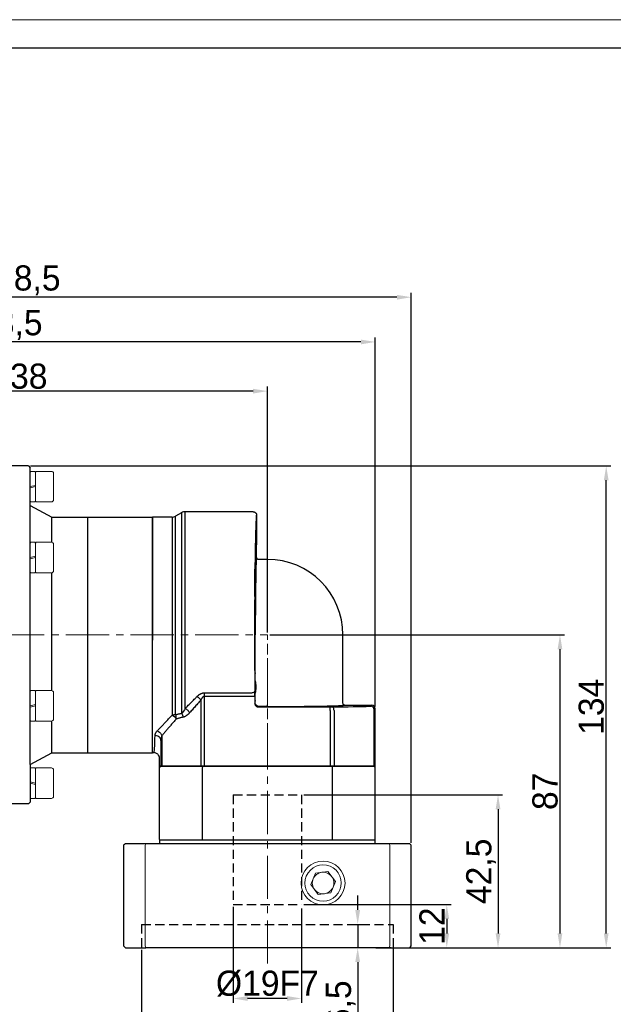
# Model space of a CAD drawing. Header units: millimetres. Extents: x 7456 to 8119, y -872 to -403.
# Tile 8 of 9: x 7767 to 7933, y -677 to -403. Entities that reach past the tile are written whole.
import ezdxf

# ---------------------------------------------------------------- set-up
doc = ezdxf.new("R2010")
doc.units = ezdxf.units.MM
doc.header["$PDSIZE"] = -5
doc.linetypes.add('DASHED', pattern=[19.05, 12.7, -6.35])
doc.linetypes.add('点画线', pattern=[18, 12, -2, 2, -2])
doc.layers.get('0').update_dxf_attribs({"lineweight": 18})
doc.layers.get('Defpoints').update_dxf_attribs({"lineweight": 18})
for name, color, linetype, lineweight in [('4虚线层', 6, 'DASHED', 35), ('7中心线层', 7, '点画线', 18), ('图框_外框线', 7, 'Continuous', 18), ('尺寸线', 7, 'Continuous', 25), ('尺寸线层', 3, 'Continuous', 18), ('标注线', 7, 'Continuous', 18), ('粗实线', 7, 'Continuous', 40)]:
    doc.layers.add(name, color=color, linetype=linetype, lineweight=lineweight)
doc.styles.add('工程字', font='txt')
doc.dimstyles.new('ISO-25', dxfattribs={"dimtxt": 7, "dimasz": 4, "dimexe": 1.25, "dimexo": 0.625, "dimtad": 1, "dimtxsty": '工程字', "dimcen": 2, "dimdle": 8, "dimadec": 0, "dimazin": 0, "dimtfac": 1, "dimtmove": 0, "dimatfit": 3, "dimfxl": 1, "dimarcsym": 0})

# ---------------------------------------------------------------- blocks, each defined once
blk = doc.blocks.new('*D8')
at = {"layer": 'Defpoints', "color": 0}
for p in [(7657.82, -492.69), (7657.82, -564.16), (7866.33, -594.69)]:
    blk.add_point(p, dxfattribs=at)
at = {"layer": '尺寸线层', "color": 0, "lineweight": -2}
for p, q in [((7657.82, -563.53), (7657.82, -491.44)), ((7862.33, -492.69), (7661.82, -492.69)), ((7866.33, -594.06), (7866.33, -491.44))]:
    blk.add_line(p, q, dxfattribs=at)
at = {"layer": '尺寸线层', "color": 0}
for points in [[(7661.82, -492.03), (7661.82, -493.36), (7657.82, -492.69)], [(7862.33, -493.36), (7862.33, -492.03), (7866.33, -492.69)]]:
    blk.add_solid(points, dxfattribs=at)
at = {"layer": '尺寸线层', "color": 0, "insert": (7762.07, -487.98), "char_height": 7, "attachment_point": 5, "style": '工程字'}
blk.add_mtext('\\A1;208,5', dxfattribs=at)
blk = doc.blocks.new('*D9')
at = {"layer": 'Defpoints', "color": 0}
for p in [(7769.83, -527.16), (7930.56, -527.16), (7875.81, -661.16)]:
    blk.add_point(p, dxfattribs=at)
at = {"layer": '尺寸线层', "color": 0, "lineweight": -2}
for p, q in [((7770.45, -527.16), (7931.81, -527.16)), ((7930.56, -657.16), (7930.56, -531.16)), ((7876.44, -661.16), (7931.81, -661.16))]:
    blk.add_line(p, q, dxfattribs=at)
at = {"layer": '尺寸线层', "color": 0}
for points in [[(7931.23, -531.16), (7929.9, -531.16), (7930.56, -527.16)], [(7929.9, -657.16), (7931.23, -657.16), (7930.56, -661.16)]]:
    blk.add_solid(points, dxfattribs=at)
at = {"layer": '尺寸线层', "color": 0, "insert": (7926.44, -594.16), "char_height": 7, "attachment_point": 5, "rotation": 90, "style": '工程字'}
blk.add_mtext('\\A1;134', dxfattribs=at)
blk = doc.blocks.new('*D10')
at = {"layer": 'Defpoints', "color": 0}
for p in [(7836.33, -574.16), (7875.81, -661.16), (7917.7, -661.16)]:
    blk.add_point(p, dxfattribs=at)
at = {"layer": '尺寸线层', "color": 0, "lineweight": -2}
for p, q in [((7836.95, -574.16), (7918.95, -574.16)), ((7917.7, -578.16), (7917.7, -657.16)), ((7876.44, -661.16), (7918.95, -661.16))]:
    blk.add_line(p, q, dxfattribs=at)
at = {"layer": '尺寸线层', "color": 0}
for points in [[(7918.36, -578.16), (7917.03, -578.16), (7917.7, -574.16)], [(7917.03, -657.16), (7918.36, -657.16), (7917.7, -661.16)]]:
    blk.add_solid(points, dxfattribs=at)
at = {"layer": '尺寸线层', "color": 0, "insert": (7913.57, -617.66), "char_height": 7, "attachment_point": 5, "rotation": 90, "style": '工程字'}
blk.add_mtext('\\A1;87', dxfattribs=at)
blk = doc.blocks.new('*D11')
at = {"layer": 'Defpoints', "color": 0}
for p in [(7845.83, -618.66), (7875.81, -661.16), (7900.47, -661.16)]:
    blk.add_point(p, dxfattribs=at)
at = {"layer": '尺寸线层', "color": 0, "lineweight": -2}
for p, q in [((7846.45, -618.66), (7901.72, -618.66)), ((7900.47, -622.66), (7900.47, -657.16)), ((7876.44, -661.16), (7901.72, -661.16))]:
    blk.add_line(p, q, dxfattribs=at)
at = {"layer": '尺寸线层', "color": 0}
for points in [[(7901.14, -622.66), (7899.8, -622.66), (7900.47, -618.66)], [(7899.8, -657.16), (7901.14, -657.16), (7900.47, -661.16)]]:
    blk.add_solid(points, dxfattribs=at)
at = {"layer": '尺寸线层', "color": 0, "insert": (7895.76, -639.91), "char_height": 7, "attachment_point": 5, "rotation": 90, "style": '工程字'}
blk.add_mtext('\\A1;42,5', dxfattribs=at)
blk = doc.blocks.new('*D12')
at = {"layer": 'Defpoints', "color": 0}
for p in [(7657.82, -480.25), (7657.82, -564.16), (7876.33, -632.66)]:
    blk.add_point(p, dxfattribs=at)
at = {"layer": '尺寸线层', "color": 0, "lineweight": -2}
for p, q in [((7657.82, -563.53), (7657.82, -479)), ((7876.33, -632.03), (7876.33, -479)), ((7872.33, -480.25), (7661.82, -480.25))]:
    blk.add_line(p, q, dxfattribs=at)
at = {"layer": '尺寸线层', "color": 0}
for points in [[(7661.82, -479.59), (7661.82, -480.92), (7657.82, -480.25)], [(7872.33, -480.92), (7872.33, -479.59), (7876.33, -480.25)]]:
    blk.add_solid(points, dxfattribs=at)
at = {"layer": '尺寸线层', "color": 0, "insert": (7767.07, -475.54), "char_height": 7, "attachment_point": 5, "style": '工程字'}
blk.add_mtext('\\A1;218,5', dxfattribs=at)
blk = doc.blocks.new('*D18')
at = {"layer": 'Defpoints', "color": 0}
for p in [(7801.33, -661.16), (7871.33, -660.66), (7801.33, -687.21)]:
    blk.add_point(p, dxfattribs=at)
at = {"layer": '标注线', "color": 0, "lineweight": -2}
for p, q in [((7801.33, -661.78), (7801.33, -688.46)), ((7871.33, -661.28), (7871.33, -688.46)), ((7867.33, -687.21), (7805.33, -687.21))]:
    blk.add_line(p, q, dxfattribs=at)
at = {"layer": '标注线', "color": 0}
for points in [[(7805.33, -686.55), (7805.33, -687.88), (7801.33, -687.21)], [(7867.33, -687.88), (7867.33, -686.55), (7871.33, -687.21)]]:
    blk.add_solid(points, dxfattribs=at)
at = {"layer": '标注线', "color": 0, "insert": (7836.31, -683.09), "char_height": 7, "attachment_point": 5, "style": '工程字'}
blk.add_mtext('%%C70G7', dxfattribs=at)
blk = doc.blocks.new('*D19')
at = {"layer": 'Defpoints', "color": 0}
for p in [(7826.81, -649.16), (7845.81, -649.66), (7826.81, -675.27)]:
    blk.add_point(p, dxfattribs=at)
at = {"layer": '标注线', "color": 0, "lineweight": -2}
for p, q in [((7826.81, -649.78), (7826.81, -676.52)), ((7845.81, -650.28), (7845.81, -676.52)), ((7841.81, -675.27), (7830.81, -675.27))]:
    blk.add_line(p, q, dxfattribs=at)
at = {"layer": '标注线', "color": 0}
for points in [[(7830.81, -674.61), (7830.81, -675.94), (7826.81, -675.27)], [(7841.81, -675.94), (7841.81, -674.61), (7845.81, -675.27)]]:
    blk.add_solid(points, dxfattribs=at)
at = {"layer": '标注线', "color": 0, "insert": (7836.31, -671.15), "char_height": 7, "attachment_point": 5, "style": '工程字'}
blk.add_mtext('%%C19F7', dxfattribs=at)
blk = doc.blocks.new('*D20')
at = {"layer": 'Defpoints', "color": 0}
for p in [(7845.85, -649.16), (7865.85, -661.16), (7886.21, -661.16)]:
    blk.add_point(p, dxfattribs=at)
at = {"layer": '尺寸线层', "color": 0, "lineweight": -2}
for p, q in [((7846.48, -649.16), (7887.46, -649.16)), ((7886.21, -653.16), (7886.21, -657.16)), ((7866.48, -661.16), (7887.46, -661.16))]:
    blk.add_line(p, q, dxfattribs=at)
at = {"layer": '尺寸线层', "color": 0}
for points in [[(7886.88, -653.16), (7885.55, -653.16), (7886.21, -649.16)], [(7885.55, -657.16), (7886.88, -657.16), (7886.21, -661.16)]]:
    blk.add_solid(points, dxfattribs=at)
at = {"layer": '尺寸线层', "color": 0, "insert": (7882.09, -655.16), "char_height": 7, "attachment_point": 5, "rotation": 90, "style": '工程字'}
blk.add_mtext('\\A1;12', dxfattribs=at)
blk = doc.blocks.new('*D21')
at = {"layer": 'Defpoints', "color": 0}
for p in [(7858.09, -654.66), (7861.43, -661.16), (7871.37, -661.16)]:
    blk.add_point(p, dxfattribs=at)
at = {"layer": '尺寸线层', "color": 0, "lineweight": -2}
for p, q in [((7861.43, -650.66), (7861.43, -646.66)), ((7858.71, -654.66), (7862.68, -654.66)), ((7861.43, -654.66), (7861.43, -661.16)), ((7870.75, -661.16), (7860.18, -661.16)), ((7861.43, -665.16), (7861.43, -684.33))]:
    blk.add_line(p, q, dxfattribs=at)
at = {"layer": '尺寸线层', "color": 0}
for points in [[(7860.76, -650.66), (7862.1, -650.66), (7861.43, -654.66)], [(7862.1, -665.16), (7860.76, -665.16), (7861.43, -661.16)]]:
    blk.add_solid(points, dxfattribs=at)
at = {"layer": '尺寸线层', "color": 0, "insert": (7856.72, -676.75), "char_height": 7, "attachment_point": 5, "rotation": 90, "style": '工程字'}
blk.add_mtext('\\A1;6,5', dxfattribs=at)
blk = doc.blocks.new('*D27')
at = {"layer": 'Defpoints', "color": 0}
for p in [(7698.33, -506.37), (7698.33, -529.72), (7836.33, -574.16)]:
    blk.add_point(p, dxfattribs=at)
at = {"layer": '尺寸线层', "color": 0, "lineweight": -2}
for p, q in [((7698.33, -529.1), (7698.33, -505.12)), ((7832.33, -506.37), (7702.33, -506.37)), ((7836.33, -573.53), (7836.33, -505.12))]:
    blk.add_line(p, q, dxfattribs=at)
at = {"layer": '尺寸线层', "color": 0}
for points in [[(7702.33, -505.71), (7702.33, -507.04), (7698.33, -506.37)], [(7832.33, -507.04), (7832.33, -505.71), (7836.33, -506.37)]]:
    blk.add_solid(points, dxfattribs=at)
at = {"layer": '尺寸线层', "color": 0, "insert": (7767.33, -502.25), "char_height": 7, "attachment_point": 5, "style": '工程字'}
blk.add_mtext('\\A1;138', dxfattribs=at)
blk = doc.blocks.new('D64')
at = {"linetype": 'Continuous', "lineweight": 30}
for p, q in [((2.83, 60.78), (-2.64, 60.78)), ((-2.64, 28.03), (-2.64, 60.78)), ((5.5, 62.01), (3.83, 61.04)), ((25.36, 62.28), (6.49, 62.28)), ((26.36, 49.53), (26.36, 53.03)), ((29.36, 49.03), (26.86, 49.03)), ((-2.64, -4.72), (-2.64, 28.03)), ((50.36, 9), (50.36, 28.03)), ((50.86, 8.5), (58.36, 8.5)), ((59.36, -8.47), (59.36, 7.5)), ((-2.64, -4.72), (-2.2, -4.72)), ((-0.64, -8.47), (-0.64, -6.47)), ((-0.32, -8.47), (-0.64, -8.47)), ((0, -8.47), (-0.32, -8.47)), ((10.84, -8.47), (0, -8.47)), ((11.9, -8.47), (10.84, -8.47)), ((46.83, -8.47), (11.9, -8.47)), ((47.88, -8.47), (46.83, -8.47)), ((58.73, -8.47), (47.88, -8.47)), ((59.05, -8.47), (58.73, -8.47)), ((59.36, -8.47), (59.05, -8.47))]:
    blk.add_line(p, q, dxfattribs=at)
at = {"linetype": 'Continuous', "lineweight": 25}
for p, q in [((2.83, 60.78), (2.83, 5.7)), ((6.49, 7.58), (6.49, 62.28)), ((26.36, 61.03), (26.36, 61.28)), ((25.99, 15.22), (25.99, 28.03)), ((11.9, 11.93), (24.85, 11.93)), ((11.9, 11), (11.9, 11.93)), ((11.9, 11), (24.86, 11)), ((11.9, -8.47), (11.9, 11)), ((24.86, 11), (25.86, 11)), ((25.86, 11), (25.86, 8.99)), ((25.99, 9.12), (25.99, 11.83)), ((10.84, 9.91), (10.84, -8.47)), ((25.86, 8.99), (25.99, 9.12)), ((29.36, 8.12), (29.36, 8.62)), ((58.05, 8.18), (58.36, 8.5)), ((26.99, 8.12), (26.86, 7.99)), ((26.86, 7.99), (46.83, 7.99)), ((29.36, 8.12), (26.99, 8.12)), ((46.83, 6.99), (46.83, 7.99)), ((46.83, 6.99), (46.83, -8.47)), ((47.88, 6.99), (47.88, -8.47)), ((59.36, 7.5), (59.05, 7.18)), ((59.05, -1.12), (59.05, 7.18)), ((0, 0), (0, -8.47)), ((-0.32, -1.39), (-0.32, -8.47)), ((59.05, -8.47), (59.05, -1.12))]:
    blk.add_line(p, q, dxfattribs=at)
at = {"linetype": 'Continuous', "lineweight": 25, "flags": 128}
for points in [[(24.85, 11.93), (25.04, 11.94), (25.23, 11.97), (25.4, 12.01), (25.55, 12.07), (25.68, 12.14), (25.77, 12.22), (25.83, 12.31), (25.85, 12.4)], [(47.88, 6.99), (47.87, 7.19), (47.84, 7.37), (47.79, 7.54), (47.73, 7.7), (47.65, 7.82), (47.56, 7.91), (47.46, 7.97), (47.35, 7.99)]]:
    blk.add_lwpolyline(points, dxfattribs=at)
at = {"linetype": 'Continuous', "lineweight": 30}
for centre, radius, start, end in [((2.83, 62.76), 1.99, 270, 299.9873), ((6.49, 60.29), 1.99, 90, 120), ((29.36, 28.03), 21, 0, 90)]:
    blk.add_arc(centre, radius, start, end, dxfattribs=at)
at = {"linetype": 'Continuous', "lineweight": 25}
blk.add_arc((58.05, 7.18), 1, 0.0209, 89.9797, dxfattribs=at)
at = {"linetype": 'Continuous', "lineweight": 30}
for centre, major_axis, ratio, start_param, end_param in [((26.36, 57.03), (0, 4), 0.017455, 0, 3.141593), ((58.36, 7.5), (0.707, 0.707), 0.999695, 5.497939, 7.068431)]:
    blk.add_ellipse(centre, major_axis=major_axis, ratio=ratio, start_param=start_param, end_param=end_param, dxfattribs=at)
at = {"linetype": 'Continuous', "lineweight": 25}
for centre, major_axis, start_param, end_param in [((26.36, 28.03), (0, 21.5), 0.000406, 1.570796), ((25.93, 13.53), (0, 4), 5.149766, 10.558197), ((25.81, 11), (0, 2.99), 4.712389, 5.201566), ((29.36, 8.5), (21.5, 0), 4.712389, 6.282779), ((46.83, 8.01), (0.988, 0), 4.712389, 5.269966), ((29.36, 8.5), (34, 0), 5.269966, 5.707865), ((57.06, 8.18), (0.988, 0), 5.706902, 6.266003)]:
    blk.add_ellipse(centre, major_axis=major_axis, ratio=0.017455, start_param=start_param, end_param=end_param, dxfattribs=at)
blk.add_ellipse((25.93, 42.53), major_axis=(0, 4), ratio=0.017455, dxfattribs=at)
for points, knots in [([(3.83, 5.89), (3.83, 8.24), (3.83, 10.9), (3.83, 16.62), (3.83, 19.68), (3.83, 25.95), (3.83, 29.15), (3.83, 35.44), (3.83, 38.53), (3.83, 44.33), (3.83, 47.04), (3.83, 51.87), (3.83, 53.98), (3.83, 57.44), (3.83, 58.78), (3.83, 60.58), (3.83, 61.04), (3.83, 61.04)], [0, 0, 0, 0, 0.125, 0.125, 0.25, 0.25, 0.375, 0.375, 0.5, 0.5, 0.625, 0.625, 0.75, 0.75, 0.875, 0.875, 1, 1, 1, 1]), ([(5.5, 62.01), (5.5, 62.01), (5.5, 62.01), (5.5, 61.99), (5.5, 61.97), (5.5, 61.93), (5.5, 61.89), (5.5, 61.83), (5.5, 61.77), (5.5, 61.69), (5.5, 61.61), (5.5, 61.51), (5.5, 61.41), (5.5, 61.29), (5.5, 61.17), (5.5, 61.03), (5.5, 60.89), (5.5, 60.74), (5.5, 60.57), (5.5, 60.4), (5.5, 60.22), (5.5, 60.03), (5.5, 59.82), (5.5, 59.61), (5.5, 59.39), (5.5, 59.16), (5.5, 58.93), (5.5, 58.68), (5.5, 58.42), (5.5, 58.16), (5.5, 57.88), (5.5, 57.6), (5.5, 57.31), (5.5, 57.01), (5.5, 56.7), (5.5, 56.38), (5.5, 56.05), (5.5, 55.72), (5.5, 55.38), (5.5, 55.03), (5.5, 54.67), (5.5, 54.3), (5.5, 53.93), (5.5, 53.54), (5.5, 53.16), (5.5, 52.76), (5.5, 52.35), (5.5, 51.94), (5.5, 51.53), (5.5, 51.1), (5.5, 50.67), (5.5, 50.23), (5.5, 49.78), (5.5, 49.33), (5.5, 48.88), (5.5, 48.41), (5.5, 47.94), (5.5, 47.47), (5.5, 46.98), (5.5, 46.5), (5.5, 46), (5.5, 45.51), (5.5, 45), (5.5, 44.49), (5.5, 43.98), (5.5, 43.46), (5.5, 42.94), (5.5, 42.26), (5.5, 41.41), (5.5, 40.39), (5.5, 39.36), (5.5, 38.32), (5.5, 37.26), (5.5, 36.2), (5.5, 35.13), (5.5, 34.05), (5.5, 32.96), (5.5, 31.87), (5.5, 30.77), (5.5, 29.67), (5.5, 28.57), (5.5, 27.47), (5.5, 26.37), (5.5, 25.27), (5.5, 24.18), (5.5, 23.09), (5.5, 22), (5.5, 20.92), (5.5, 19.85), (5.5, 18.78), (5.5, 17.73), (5.5, 16.69), (5.5, 15.65), (5.5, 14.63), (5.5, 13.63), (5.5, 12.64), (5.5, 11.67), (5.5, 10.71), (5.5, 9.77), (5.5, 8.85), (5.5, 7.96), (5.5, 7.08), (5.5, 6.51), (5.5, 6.23)], [0, 0, 0, 0, 0.007576, 0.015152, 0.022728, 0.030304, 0.037879, 0.045455, 0.053031, 0.060607, 0.068183, 0.075759, 0.083335, 0.090911, 0.098486, 0.106062, 0.113638, 0.121214, 0.12879, 0.136366, 0.143942, 0.151518, 0.159093, 0.166669, 0.174245, 0.181821, 0.189397, 0.196973, 0.204549, 0.212125, 0.2197, 0.227276, 0.234852, 0.242428, 0.250004, 0.25758, 0.265156, 0.272732, 0.280307, 0.287883, 0.295459, 0.303035, 0.310611, 0.318187, 0.325763, 0.333339, 0.340914, 0.34849, 0.356066, 0.363642, 0.371218, 0.378794, 0.38637, 0.393946, 0.401521, 0.409097, 0.416673, 0.424249, 0.431825, 0.439401, 0.446977, 0.454553, 0.462128, 0.469704, 0.47728, 0.484856, 0.492432, 0.500008, 0.514293, 0.528579, 0.542864, 0.55715, 0.571435, 0.585721, 0.600006, 0.614292, 0.628577, 0.642863, 0.657148, 0.671434, 0.685719, 0.700005, 0.71429, 0.728576, 0.742861, 0.757147, 0.771432, 0.785718, 0.800003, 0.814289, 0.828574, 0.84286, 0.857145, 0.871431, 0.885716, 0.900002, 0.914287, 0.928573, 0.942858, 0.957144, 0.971429, 0.985715, 1, 1, 1, 1]), ([(26.36, 61.28), (26.36, 61.28), (26.35, 61.27), (26.35, 61.26), (26.34, 61.24), (26.33, 61.21), (26.32, 61.17), (26.31, 61.12), (26.3, 61.07), (26.28, 60.94), (26.25, 60.68), (26.22, 60.21), (26.18, 59.59), (26.13, 58.61), (26.08, 57.05), (26.01, 54.7), (25.96, 51.91), (25.91, 48.73), (25.87, 45.2), (25.83, 41.39), (25.81, 37.35), (25.79, 33.16), (25.78, 28.89), (25.78, 25.32), (25.79, 22.49), (25.8, 20.39), (25.81, 18.32), (25.82, 16.63), (25.83, 15.3), (25.84, 14.32), (25.84, 13.35), (25.85, 12.72), (25.85, 12.4)], [0, 0, 0, 0, 0.007823, 0.01564, 0.023454, 0.031265, 0.039077, 0.046892, 0.05471, 0.062535, 0.093793, 0.125059, 0.156317, 0.187583, 0.250074, 0.312564, 0.375052, 0.437539, 0.500025, 0.56251, 0.624994, 0.687477, 0.74996, 0.812443, 0.843697, 0.874959, 0.906213, 0.937475, 0.953113, 0.968735, 0.984359, 1, 1, 1, 1]), ([(25.99, 15.22), (25.99, 15.18), (25.99, 15.09), (26, 14.96), (26.02, 14.82), (26.04, 14.68), (26.06, 14.54), (26.1, 14.29), (26.15, 13.95), (26.18, 13.52), (26.15, 13.09), (26.09, 12.71), (26.04, 12.37), (26, 12.1), (25.99, 11.92), (25.99, 11.83)], [0, 0, 0, 0, 0.040755, 0.081897, 0.123461, 0.165483, 0.207997, 0.251035, 0.383966, 0.501369, 0.618401, 0.750462, 0.835256, 0.918346, 1, 1, 1, 1]), ([(9.79, 10.9), (9.84, 10.95), (9.93, 11.05), (10.09, 11.18), (10.24, 11.31), (10.39, 11.42), (10.55, 11.52), (10.73, 11.63), (10.94, 11.73), (11.18, 11.82), (11.42, 11.88), (11.66, 11.92), (11.82, 11.93), (11.9, 11.93)], [0, 0, 0, 0, 0.089644, 0.176213, 0.259904, 0.340931, 0.419533, 0.495971, 0.603505, 0.706475, 0.806024, 0.903416, 1, 1, 1, 1]), ([(11.9, 11), (11.88, 11), (11.83, 11), (11.77, 10.98), (11.7, 10.96), (11.63, 10.93), (11.57, 10.89), (11.5, 10.85), (11.43, 10.79), (11.37, 10.73), (11.27, 10.62), (11.14, 10.45), (10.98, 10.2), (10.89, 10.01), (10.84, 9.91)], [0, 0, 0, 0, 0.040766, 0.082342, 0.125323, 0.170248, 0.217591, 0.267757, 0.321087, 0.377865, 0.438325, 0.59803, 0.784876, 1, 1, 1, 1]), ([(6.49, 7.58), (6.64, 7.72), (6.92, 8.01), (7.36, 8.45), (7.82, 8.9), (8.29, 9.38), (8.78, 9.87), (9.28, 10.38), (9.62, 10.73), (9.79, 10.9)], [0, 0, 0, 0, 0.130778, 0.265579, 0.404405, 0.547258, 0.69414, 0.845054, 1, 1, 1, 1]), ([(10.84, 9.91), (10.69, 9.73), (10.39, 9.39), (9.93, 8.87), (9.48, 8.37), (9.04, 7.86), (8.6, 7.37), (8.16, 6.88), (7.87, 6.55), (7.72, 6.39)], [0, 0, 0, 0, 0.144654, 0.288698, 0.432138, 0.574981, 0.717234, 0.858905, 1, 1, 1, 1]), ([(9.79, 10.9), (9.98, 10.77), (10.17, 10.61), (10.54, 10.27), (10.7, 10.09), (10.84, 9.91)], [0, 0, 0, 0, 0.5, 0.5, 1, 1, 1, 1]), ([(25.86, 8.99), (25.86, 8.96), (25.86, 8.89), (25.88, 8.8), (25.9, 8.7), (25.93, 8.61), (25.97, 8.52), (26.02, 8.43), (26.08, 8.36), (26.15, 8.28), (26.22, 8.22), (26.3, 8.16), (26.39, 8.11), (26.47, 8.07), (26.57, 8.03), (26.66, 8.01), (26.76, 7.99), (26.82, 7.99), (26.86, 7.99)], [0, 0, 0, 0, 0.062521, 0.125033, 0.187539, 0.250038, 0.312533, 0.375024, 0.437512, 0.5, 0.562488, 0.624976, 0.687467, 0.749962, 0.812461, 0.874967, 0.937479, 1, 1, 1, 1]), ([(26.99, 8.12), (26.73, 8.12), (26.47, 8.23), (26.1, 8.6), (25.99, 8.86), (25.99, 9.12)], [0, 0, 0, 0, 0.5, 0.5, 1, 1, 1, 1]), ([(-1.29, 1.32), (-1.2, 1.42), (-1.01, 1.62), (-0.71, 1.93), (-0.4, 2.26), (-0.08, 2.59), (0.25, 2.94), (0.59, 3.3), (0.94, 3.67), (1.3, 4.05), (1.67, 4.45), (2.05, 4.85), (2.43, 5.27), (2.7, 5.56), (2.83, 5.7)], [0, 0, 0, 0, 0.075346, 0.152128, 0.230351, 0.31002, 0.391142, 0.473719, 0.557757, 0.64326, 0.730232, 0.818677, 0.908599, 1, 1, 1, 1]), ([(2.83, 5.7), (2.87, 5.72), (2.96, 5.74), (3.1, 5.78), (3.26, 5.82), (3.44, 5.85), (3.63, 5.88), (3.76, 5.88), (3.83, 5.89)], [0, 0, 0, 0, 0.114429, 0.249717, 0.405886, 0.582962, 0.780983, 1, 1, 1, 1]), ([(2.83, 5.7), (2.87, 5.69), (2.94, 5.66), (3.03, 5.61), (3.12, 5.56), (3.2, 5.52), (3.27, 5.47), (3.33, 5.43), (3.38, 5.39), (3.47, 5.32), (3.6, 5.21), (3.76, 5.05), (3.84, 4.94), (3.88, 4.88)], [0, 0, 0, 0, 0.087363, 0.168399, 0.242661, 0.30982, 0.36965, 0.42201, 0.466822, 0.504056, 0.673059, 0.83898, 1, 1, 1, 1]), ([(3.83, 5.89), (3.96, 5.92), (4.23, 5.98), (4.65, 6.07), (5.07, 6.15), (5.36, 6.2), (5.5, 6.23)], [0, 0, 0, 0, 0.251554, 0.502005, 0.751451, 1, 1, 1, 1]), ([(3.83, 5.89), (3.86, 5.74), (3.88, 5.58), (3.9, 5.24), (3.9, 5.06), (3.88, 4.88)], [0, 0, 0, 0, 0.5, 0.5, 1, 1, 1, 1]), ([(5.5, 6.23), (5.59, 6.07), (5.67, 5.89), (5.78, 5.51), (5.82, 5.31), (5.84, 5.12)], [0, 0, 0, 0, 0.5, 0.5, 1, 1, 1, 1]), ([(7.72, 6.39), (7.66, 6.33), (7.55, 6.2), (7.34, 5.99), (7.15, 5.82), (6.97, 5.68), (6.8, 5.55), (6.59, 5.41), (6.34, 5.28), (6.09, 5.18), (5.92, 5.14), (5.84, 5.12)], [0, 0, 0, 0, 0.107061, 0.210621, 0.356254, 0.427351, 0.502144, 0.633578, 0.759733, 0.881532, 1, 1, 1, 1]), ([(6.49, 7.58), (6.72, 7.44), (6.96, 7.26), (7.39, 6.84), (7.58, 6.61), (7.72, 6.39)], [0, 0, 0, 0, 0.5, 0.5, 1, 1, 1, 1]), ([(3.93, 4.63), (3.81, 4.49), (3.57, 4.2), (3.22, 3.78), (2.87, 3.36), (2.53, 2.96), (2.19, 2.56), (1.86, 2.17), (1.53, 1.79), (1.21, 1.41), (0.9, 1.05), (0.59, 0.69), (0.29, 0.34), (0.1, 0.11), (0, 0)], [0, 0, 0, 0, 0.086438, 0.172282, 0.25754, 0.342222, 0.426334, 0.509888, 0.592892, 0.675356, 0.757288, 0.8387, 0.9196, 1, 1, 1, 1]), ([(3.87, 4.86), (3.86, 4.85), (3.85, 4.83), (3.83, 4.82), (3.83, 4.81)], [0, 0, 0, 0, 0.481774, 1, 1, 1, 1]), ([(5.84, 5.12), (5.74, 5.1), (5.53, 5.06), (5.21, 4.99), (4.89, 4.91), (4.57, 4.82), (4.25, 4.73), (4.04, 4.67), (3.93, 4.63)], [0, 0, 0, 0, 0.157533, 0.31869, 0.483494, 0.651967, 0.824129, 1, 1, 1, 1]), ([(-2.2, -4.72), (-2.15, -4.72), (-2.09, -4.31), (-1.99, -2.68), (-1.94, -1.47), (-1.89, 0.1)], [0, 0, 0, 0, 0.5, 0.5, 1, 1, 1, 1]), ([(-1.89, 0.1), (-1.88, 0.13), (-1.88, 0.2), (-1.86, 0.3), (-1.84, 0.4), (-1.81, 0.5), (-1.77, 0.61), (-1.71, 0.74), (-1.62, 0.92), (-1.47, 1.12), (-1.35, 1.25), (-1.29, 1.32)], [0, 0, 0, 0, 0.083134, 0.166095, 0.249025, 0.332062, 0.415344, 0.499011, 0.66651, 0.833133, 1, 1, 1, 1]), ([(-1.89, 0.1), (-1.64, 0.1), (-1.38, 0.04), (-0.92, -0.18), (-0.73, -0.35), (-0.61, -0.53)], [0, 0, 0, 0, 0.5, 0.5, 1, 1, 1, 1]), ([(-1.29, 1.32), (-1.08, 1.25), (-0.85, 1.13), (-0.45, 0.8), (-0.28, 0.6), (-0.17, 0.39)], [0, 0, 0, 0, 0.5, 0.5, 1, 1, 1, 1]), ([(0, 0), (-0.02, -0.05), (-0.06, -0.14), (-0.12, -0.31), (-0.18, -0.49), (-0.25, -0.72), (-0.29, -0.97), (-0.32, -1.21), (-0.32, -1.34), (-0.32, -1.39)], [0, 0, 0, 0, 0.099781, 0.215979, 0.348602, 0.497652, 0.715043, 0.882495, 1, 1, 1, 1]), ([(-0.61, -0.53), (-0.51, -0.67), (-0.44, -0.81), (-0.35, -1.11), (-0.32, -1.25), (-0.32, -1.39)], [0, 0, 0, 0, 0.5, 0.5, 1, 1, 1, 1])]:
    blk.add_open_spline(points, degree=3, knots=knots, dxfattribs=at)
at = {"linetype": 'Continuous', "lineweight": 30}
for points, knots in [([(25.36, 62.28), (25.4, 62.27), (25.47, 62.27), (25.57, 62.26), (25.68, 62.23), (25.79, 62.18), (25.89, 62.13), (25.98, 62.06), (26.09, 61.97), (26.2, 61.84), (26.29, 61.67), (26.35, 61.48), (26.36, 61.34), (26.36, 61.28)], [0, 0, 0, 0, 0.065607, 0.133699, 0.204011, 0.276206, 0.349882, 0.42458, 0.499802, 0.61623, 0.740498, 0.8696, 1, 1, 1, 1]), ([(26.86, 49.03), (26.84, 49.03), (26.79, 49.03), (26.73, 49.04), (26.67, 49.06), (26.62, 49.09), (26.58, 49.11), (26.55, 49.13), (26.53, 49.15), (26.52, 49.16), (26.48, 49.2), (26.42, 49.28), (26.37, 49.4), (26.37, 49.48), (26.36, 49.53)], [0, 0, 0, 0, 0.093918, 0.181291, 0.260181, 0.329119, 0.387102, 0.43352, 0.46805, 0.490553, 0.500987, 0.673892, 0.841975, 1, 1, 1, 1]), ([(50.86, 8.5), (50.84, 8.5), (50.8, 8.5), (50.74, 8.51), (50.68, 8.53), (50.62, 8.56), (50.56, 8.6), (50.5, 8.65), (50.4, 8.77), (50.38, 8.9), (50.36, 9)], [0, 0, 0, 0, 0.077913, 0.1589, 0.242459, 0.327974, 0.414729, 0.501941, 0.643652, 1, 1, 1, 1]), ([(-0.91, -5.46), (-1.04, -5.24), (-1.23, -5.05), (-1.69, -4.79), (-1.95, -4.72), (-2.2, -4.72)], [0, 0, 0, 0, 0.5, 0.5, 1, 1, 1, 1]), ([(-0.64, -6.47), (-0.64, -6.31), (-0.66, -6.14), (-0.75, -5.79), (-0.82, -5.62), (-0.91, -5.46)], [0, 0, 0, 0, 0.5, 0.5, 1, 1, 1, 1])]:
    blk.add_open_spline(points, degree=3, knots=knots, dxfattribs=at)
at = {"linetype": 'Continuous', "lineweight": 25}
for points in [[(6.49, 7.58), (6.2, 6.99), (5.87, 6.48), (5.5, 6.23)], [(3.88, 4.88), (3.88, 4.88), (3.87, 4.87), (3.87, 4.86)], [(3.88, 4.88), (3.9, 4.8), (3.92, 4.72), (3.93, 4.63)], [(-0.17, 0.39), (-0.1, 0.26), (-0.04, 0.13), (0, 0)]]:
    blk.add_open_spline(points, degree=3, dxfattribs=at)

msp = doc.modelspace()

# ---------------------------------------------------------------- linework, layer by layer
for p, q in [((7770.3271, -528.7392), (7770.3271, -536.8392)), ((7770.3319, -528.8719), (7770.5319, -528.6719)), ((7770.3319, -528.8719), (7770.5319, -528.6719)), ((7770.3319, -528.8719), (7770.3319, -536.9719)), ((7770.3319, -528.8719), (7770.3319, -536.9719)), ((7771.6319, -528.6719), (7770.5319, -528.6719)), ((7771.6319, -528.6719), (7770.5319, -528.6719)), ((7771.8319, -528.8719), (7771.6319, -528.6719)), ((7771.8319, -528.8719), (7771.6319, -528.6719)), ((7771.8319, -528.8719), (7772.0319, -528.6719)), ((7771.8319, -528.8719), (7772.0319, -528.6719)), ((7771.8319, -528.8719), (7771.8319, -536.9719)), ((7771.8319, -528.8719), (7771.8319, -536.9719)), ((7772.0319, -528.6719), (7776.2319, -528.6719)), ((7772.0319, -528.6719), (7776.2319, -528.6719)), ((7776.8319, -536.5719), (7776.8319, -529.2719)), ((7776.8319, -536.5719), (7776.8319, -529.2719)), ((7770.3319, -532.9219), (7771.8319, -532.565)), ((7770.3319, -532.9219), (7771.8319, -532.565)), ((7770.3319, -533.2787), (7771.8319, -532.9219)), ((7770.3319, -533.2787), (7771.8319, -532.9219)), ((7770.5319, -537.1719), (7770.3319, -536.9719)), ((7770.5319, -537.1719), (7770.3319, -536.9719)), ((7771.6319, -537.1719), (7770.5319, -537.1719)), ((7771.6319, -537.1719), (7770.5319, -537.1719)), ((7771.6319, -537.1719), (7771.8319, -536.9719)), ((7771.6319, -537.1719), (7771.8319, -536.9719)), ((7771.8319, -536.9719), (7772.0319, -537.1719)), ((7771.8319, -536.9719), (7772.0319, -537.1719)), ((7772.0319, -537.1719), (7776.2319, -537.1719)), ((7772.0319, -537.1719), (7776.2319, -537.1719)), ((7770.3319, -548.6108), (7770.5319, -548.4108)), ((7770.3319, -548.6108), (7770.5319, -548.4108)), ((7770.3319, -548.6108), (7770.3319, -556.7108)), ((7770.3319, -548.6108), (7770.3319, -556.7108)), ((7771.6319, -548.4108), (7770.5319, -548.4108)), ((7771.6319, -548.4108), (7770.5319, -548.4108)), ((7771.8319, -548.6108), (7771.6319, -548.4108)), ((7771.8319, -548.6108), (7771.6319, -548.4108)), ((7771.8319, -548.6108), (7772.0319, -548.4108)), ((7771.8319, -548.6108), (7772.0319, -548.4108)), ((7771.8319, -548.6108), (7771.8319, -556.7108)), ((7771.8319, -548.6108), (7771.8319, -556.7108)), ((7772.0319, -548.4108), (7776.2319, -548.4108)), ((7772.0319, -548.4108), (7776.2319, -548.4108)), ((7776.8319, -556.3108), (7776.8319, -549.0108)), ((7776.8319, -556.3108), (7776.8319, -549.0108)), ((7770.3319, -552.6608), (7771.8319, -552.3039)), ((7770.3319, -552.6608), (7771.8319, -552.3039)), ((7770.3319, -553.0176), (7771.8319, -552.6608)), ((7770.3319, -553.0176), (7771.8319, -552.6608)), ((7770.5319, -556.9108), (7770.3319, -556.7108)), ((7770.5319, -556.9108), (7770.3319, -556.7108)), ((7771.6319, -556.9108), (7770.5319, -556.9108)), ((7771.6319, -556.9108), (7770.5319, -556.9108)), ((7771.6319, -556.9108), (7771.8319, -556.7108)), ((7771.6319, -556.9108), (7771.8319, -556.7108)), ((7771.8319, -556.7108), (7772.0319, -556.9108)), ((7771.8319, -556.7108), (7772.0319, -556.9108)), ((7772.0319, -556.9108), (7776.2319, -556.9108)), ((7772.0319, -556.9108), (7776.2319, -556.9108)), ((7770.3319, -589.8483), (7770.5319, -589.6483)), ((7770.3319, -589.8483), (7770.5319, -589.6483)), ((7770.3319, -589.8483), (7770.3319, -597.9483)), ((7770.3319, -589.8483), (7770.3319, -597.9483)), ((7771.6319, -589.6483), (7770.5319, -589.6483)), ((7771.6319, -589.6483), (7770.5319, -589.6483)), ((7771.8319, -589.8483), (7771.6319, -589.6483)), ((7771.8319, -589.8483), (7771.6319, -589.6483)), ((7771.8319, -589.8483), (7772.0319, -589.6483)), ((7771.8319, -589.8483), (7772.0319, -589.6483)), ((7771.8319, -589.8483), (7771.8319, -597.9483)), ((7771.8319, -589.8483), (7771.8319, -597.9483)), ((7772.0319, -589.6483), (7776.2319, -589.6483)), ((7772.0319, -589.6483), (7776.2319, -589.6483)), ((7776.8319, -597.5483), (7776.8319, -590.2483)), ((7776.8319, -597.5483), (7776.8319, -590.2483)), ((7770.3319, -593.8983), (7771.8319, -593.5414)), ((7770.3319, -593.8983), (7771.8319, -593.5414)), ((7770.3319, -594.2551), (7771.8319, -593.8983)), ((7770.3319, -594.2551), (7771.8319, -593.8983)), ((7770.5319, -598.1483), (7770.3319, -597.9483)), ((7770.5319, -598.1483), (7770.3319, -597.9483)), ((7771.6319, -598.1483), (7770.5319, -598.1483)), ((7771.6319, -598.1483), (7770.5319, -598.1483)), ((7771.6319, -598.1483), (7771.8319, -597.9483)), ((7771.6319, -598.1483), (7771.8319, -597.9483)), ((7771.8319, -597.9483), (7772.0319, -598.1483)), ((7771.8319, -597.9483), (7772.0319, -598.1483)), ((7772.0319, -598.1483), (7776.2319, -598.1483)), ((7772.0319, -598.1483), (7776.2319, -598.1483)), ((7804.3271, -606.9094), (7804.3271, -602.473)), ((7770.3271, -619.5795), (7770.3271, -611.4795)), ((7770.5319, -611.1468), (7770.3319, -611.3468)), ((7770.5319, -611.1468), (7770.3319, -611.3468)), ((7770.3319, -619.4468), (7770.3319, -611.3468)), ((7770.3319, -619.4468), (7770.3319, -611.3468)), ((7771.6319, -611.1468), (7770.5319, -611.1468)), ((7771.6319, -611.1468), (7770.5319, -611.1468)), ((7771.6319, -611.1468), (7771.8319, -611.3468)), ((7771.6319, -611.1468), (7771.8319, -611.3468)), ((7771.8319, -611.3468), (7772.0319, -611.1468)), ((7771.8319, -611.3468), (7772.0319, -611.1468)), ((7771.8319, -619.4468), (7771.8319, -611.3468)), ((7771.8319, -619.4468), (7771.8319, -611.3468)), ((7772.0319, -611.1468), (7776.2319, -611.1468)), ((7772.0319, -611.1468), (7776.2319, -611.1468)), ((7776.8319, -611.7468), (7776.8319, -619.0468)), ((7776.8319, -611.7468), (7776.8319, -619.0468)), ((7770.3319, -615.04), (7771.8319, -615.3968)), ((7770.3319, -615.04), (7771.8319, -615.3968)), ((7770.3319, -615.3968), (7771.8319, -615.7537)), ((7770.3319, -615.3968), (7771.8319, -615.7537)), ((7770.3319, -619.4468), (7770.5319, -619.6468)), ((7770.3319, -619.4468), (7770.5319, -619.6468)), ((7771.6319, -619.6468), (7770.5319, -619.6468)), ((7771.6319, -619.6468), (7770.5319, -619.6468)), ((7771.8319, -619.4468), (7771.6319, -619.6468)), ((7771.8319, -619.4468), (7771.6319, -619.6468)), ((7771.8319, -619.4468), (7772.0319, -619.6468)), ((7771.8319, -619.4468), (7772.0319, -619.6468)), ((7772.0319, -619.6468), (7776.2319, -619.6468)), ((7772.0319, -619.6468), (7776.2319, -619.6468)), ((7802.3234, -660.6594), (7802.3234, -632.6594)), ((7870.3308, -632.6594), (7870.3308, -660.6594)), ((7849.6994, -640.4103), (7848.3725, -643.6102)), ((7853.134, -639.9595), (7849.6994, -640.4103)), ((7855.2418, -642.7086), (7853.134, -639.9595)), ((7853.9148, -645.9084), (7855.2418, -642.7086)), ((7848.3725, -643.6102), (7850.4802, -646.3592)), ((7850.4802, -646.3592), (7853.9148, -645.9084))]:
    msp.add_line(p, q)
for centre, radius, start, end in [((7776.2319, -529.2719), 0.6, 0, 90), ((7776.2319, -536.5719), 0.6, 270, 0), ((7776.2319, -549.0108), 0.6, 0, 90), ((7776.2319, -549.0108), 0.6, 0, 90), ((7776.2319, -556.3108), 0.6, 270, 0), ((7776.2319, -556.3108), 0.6, 270, 0), ((7776.2319, -590.2483), 0.6, 0, 90), ((7776.2319, -590.2483), 0.6, 0, 90), ((7776.2319, -597.5483), 0.6, 270, 0), ((7776.2319, -597.5483), 0.6, 270, 0), ((7776.2319, -611.7468), 0.6, 0, 90), ((7776.2319, -619.0468), 0.6, 270, 0), ((7851.8071, -643.1594), 5.053, 67.477326, 247.477326), ((7851.8071, -643.1594), 3, 97.477326, 157.477326), ((7851.8071, -643.1594), 5.053, 247.477326, 67.477326), ((7851.8071, -643.1594), 3, 67.477326, 97.477326), ((7851.8071, -643.1594), 3, 37.477326, 67.477326), ((7851.8071, -643.1594), 3, 157.477326, 217.477326), ((7851.8071, -643.1594), 3, 337.477326, 37.477326), ((7851.8071, -643.1594), 3, 217.477326, 247.477326), ((7851.8071, -643.1594), 3, 247.477326, 277.477326), ((7851.8071, -643.1594), 3, 277.477326, 337.477326)]:
    msp.add_arc(centre, radius, start, end)
at = {"extrusion": (0, 0, -1)}
for start, end in [(270, 90), (90, 270)]:
    msp.add_arc((-7851.8071, -643.1594), 6.1, start, end, dxfattribs=at)
for points in [[(7802.3234, -632.6594), (7802.3847, -632.4927), (7802.4462, -632.326), (7802.5078, -632.1594)], [(7870.1465, -632.1594), (7870.2081, -632.326), (7870.2695, -632.4927), (7870.3308, -632.6594)], [(7802.5078, -661.1594), (7802.4462, -660.9927), (7802.3847, -660.826), (7802.3234, -660.6594)], [(7870.3308, -660.6594), (7870.2695, -660.826), (7870.2081, -660.9927), (7870.1465, -661.1594)]]:
    msp.add_open_spline(points, degree=3)
at = {"layer": '4虚线层', "color": 0, "lineweight": -2, "ltscale": 0.2}
for p, q in [((7826.8271, -618.6594), (7826.8271, -649.1594)), ((7826.8271, -618.6594), (7845.8271, -618.6594)), ((7845.8271, -618.6594), (7845.8271, -649.1594)), ((7826.8071, -649.1594), (7845.8071, -649.1594)), ((7801.3271, -654.6594), (7871.3271, -654.6594)), ((7801.3271, -654.6594), (7801.3271, -661.1594)), ((7871.3271, -654.6594), (7871.3271, -661.1594))]:
    msp.add_line(p, q, dxfattribs=at)
at = {"layer": '7中心线层'}
for p in [(7654.2572, -574.1594), (7836.3271, -665.5633), (7836.3271, -610.6594)]:
    msp.add_line(p, (7836.3271, -574.1594), dxfattribs=at)
at = {"layer": '图框_外框线', "color": 3}
msp.add_lwpolyline([(7455.8505, -871.6639), (8118.5104, -871.6639), (8118.5104, -403.0687), (7455.8505, -403.0687)], close=True, dxfattribs=at)
at = {"layer": '图框_外框线', "color": 3, "lineweight": 25}
msp.add_lwpolyline([(7495.2946, -863.7751), (8110.6216, -863.7751), (8110.6216, -410.9575), (7495.2946, -410.9575)], close=True, dxfattribs=at)
at = {"layer": '标注线', "color": 0, "lineweight": -3}
for p, q in [((7806.665, -610.7214), (7806.3271, -611.0594)), ((7818.2994, -611.0594), (7818.4107, -610.6594)), ((7818.2994, -631.0594), (7818.2994, -611.0594)), ((7854.2436, -610.6594), (7854.3549, -611.0594)), ((7854.3549, -611.0594), (7854.3549, -631.0594)), ((7865.9271, -610.6594), (7866.3271, -611.0594))]:
    msp.add_line(p, q, dxfattribs=at)
at = {"layer": '标注线', "color": 1, "lineweight": -3}
for p, q in [((7818.2894, -631.0594), (7818.3171, -631.1594)), ((7854.3449, -631.0594), (7854.3171, -631.1594))]:
    msp.add_line(p, q, dxfattribs=at)
at = {"layer": '粗实线', "linetype": 'Continuous', "lineweight": 30}
for p, q in [((7769.8271, -527.1594), (7756.3271, -527.1594)), ((7769.8271, -527.1594), (7770.3271, -527.6594)), ((7770.3271, -610.1594), (7770.3271, -527.6594)), ((7770.3271, -538.1593), (7776.3271, -541.4094)), ((7776.3271, -541.4094), (7786.3271, -541.4094)), ((7786.3271, -541.4094), (7804.3271, -541.4094)), ((7804.3271, -541.4093), (7804.3271, -575.6593)), ((7804.3271, -541.4093), (7804.3271, -575.6593)), ((7804.3271, -602.473), (7804.3271, -541.4094)), ((7804.3271, -606.9094), (7804.3271, -541.4094)), ((7770.3271, -610.1594), (7776.3271, -606.9094)), ((7776.3271, -606.9094), (7786.3271, -606.9094)), ((7786.3271, -606.9094), (7804.3271, -606.9094)), ((7770.3271, -610.1594), (7770.3271, -620.6594)), ((7769.8271, -621.1594), (7756.3271, -621.1594)), ((7769.8271, -621.1594), (7770.3271, -620.6594))]:
    msp.add_line(p, q, dxfattribs=at)
at = {"layer": '粗实线', "color": 0, "lineweight": 30}
for p, q in [((7776.3271, -548.4184), (7776.3271, -541.4094)), ((7786.3271, -606.9094), (7786.3271, -541.4094)), ((7776.3271, -589.6559), (7776.3271, -556.9032)), ((7776.3271, -606.9094), (7776.3271, -598.1407)), ((7806.3271, -608.4093), (7806.3271, -608.4094)), ((7806.3271, -608.9094), (7806.3271, -608.6594)), ((7806.3271, -631.0594), (7806.3271, -608.6594)), ((7866.3271, -631.0594), (7866.3271, -608.6594)), ((7806.3271, -610.6594), (7806.6302, -610.6594)), ((7806.6302, -610.6594), (7817.8044, -610.6594)), ((7817.8044, -610.6594), (7818.8629, -610.6594)), ((7818.8629, -610.6594), (7853.7914, -610.6594)), ((7853.7914, -610.6594), (7854.8498, -610.6594)), ((7854.8498, -610.6594), (7866.0241, -610.6594)), ((7866.3271, -610.6594), (7866.0241, -610.6594)), ((7796.8271, -632.1594), (7802.5078, -632.1594)), ((7802.5078, -632.1594), (7870.1465, -632.1594)), ((7806.3171, -631.0594), (7806.4171, -631.1594)), ((7806.3271, -631.1594), (7866.3271, -631.1594)), ((7806.3271, -631.1594), (7806.3271, -632.1594)), ((7806.3371, -631.1594), (7818.2894, -631.1594)), ((7806.3371, -631.1594), (7818.2894, -631.1594)), ((7854.3211, -631.1594), (7866.2934, -631.1594)), ((7854.3211, -631.1594), (7866.2934, -631.1594)), ((7866.3171, -631.0594), (7866.2171, -631.1594)), ((7866.3271, -632.1594), (7866.3271, -631.1594)), ((7870.1465, -632.1594), (7875.8271, -632.1594)), ((7796.3271, -632.6594), (7796.3271, -660.6594)), ((7876.3271, -660.6594), (7876.3271, -632.6594)), ((7796.8271, -661.1594), (7802.5078, -661.1594)), ((7870.1465, -661.1594), (7802.5078, -661.1594)), ((7870.1465, -661.1594), (7875.8271, -661.1594))]:
    msp.add_line(p, q, dxfattribs=at)
for points in [[(7796.8271, -632.1594), (7796.6605, -632.326), (7796.4938, -632.4927), (7796.3271, -632.6594)], [(7876.3271, -632.6594), (7876.1604, -632.4927), (7875.9938, -632.326), (7875.8271, -632.1594)], [(7796.3271, -660.6594), (7796.4938, -660.826), (7796.6605, -660.9927), (7796.8271, -661.1594)], [(7875.8271, -661.1594), (7875.9938, -660.9927), (7876.1604, -660.826), (7876.3271, -660.6594)]]:
    msp.add_open_spline(points, degree=3, dxfattribs=at)

# ---------------------------------------------------------------- block references
at = {"layer": '尺寸线', "color": 7}
msp.add_blockref('D64', (7806.9629, -602.1851), dxfattribs=at)

# ---------------------------------------------------------------- dimensions: what is measured, and where the dimension line sits
at = {"layer": '尺寸线层'}
for base, p1, picture, middle in [((7657.8228, -480.254), (7876.3271, -632.6594), '*D12', (7767.0749, -480.254)), ((7657.8228, -492.6925), (7866.3271, -594.6874), '*D8', (7762.075, -492.6925))]:
    dim = msp.add_linear_dim(base=base, p1=p1, p2=(7657.8228, -564.1594), dimstyle='ISO-25', override={"dimsah": 1, "dimtolj": 1}, dxfattribs=at)
    dim.commit()
    dim.dimension.update_dxf_attribs({"geometry": picture, "text_midpoint": middle, "dimtype": 160})
dim = msp.add_linear_dim(base=(7698.3271, -506.3734), p1=(7836.3271, -574.1594), p2=(7698.3271, -529.7236), dimstyle='ISO-25', override={"dimsah": 1, "dimtolj": 1}, dxfattribs=at)
dim.commit()
dim.dimension.update_dxf_attribs({"geometry": '*D27', "text_midpoint": (7767.3271, -502.2484)})
for base, p1, p2, angle, picture, middle in [((7930.5624, -527.1594), (7875.8134, -661.1594), (7769.8271, -527.1594), 90, '*D9', (7930.5624, -594.1594)), ((7917.6973, -661.1594), (7836.3271, -574.1594), (7875.8134, -661.1594), 90, '*D10', (7917.6973, -617.6594)), ((7900.4705, -661.1594), (7845.8271, -618.6594), (7875.8134, -661.1594), 270, '*D11', (7900.4705, -639.9094)), ((7861.4317, -661.1594), (7858.0878, -654.6594), (7871.3746, -661.1594), 270, '*D21', (7861.4317, -676.7452)), ((7886.2147, -661.1594), (7845.8546, -649.1594), (7865.8546, -661.1594), 270, '*D20', (7886.2147, -655.1594))]:
    dim = msp.add_linear_dim(base=base, p1=p1, p2=p2, angle=angle, dimstyle='ISO-25', override={"dimsah": 1, "dimtolj": 1}, dxfattribs=at)
    dim.commit()
    dim.dimension.update_dxf_attribs({"geometry": picture, "text_midpoint": middle, "dimtype": 160})
at = {"layer": '标注线'}
for base, p1, p2, text, picture, middle in [((7826.8071, -675.2735), (7845.8071, -649.6594), (7826.8071, -649.1594), '%%C<>F7', '*D19', (7836.3071, -675.2735)), ((7801.3271, -687.2129), (7871.3271, -660.6594), (7801.3271, -661.1594), '%%C<>G7', '*D18', (7836.3071, -687.2129))]:
    dim = msp.add_linear_dim(base=base, p1=p1, p2=p2, text=text, dimstyle='ISO-25', override={"dimtxsty": '工程字'}, dxfattribs=at)
    dim.commit()
    dim.dimension.update_dxf_attribs({"geometry": picture, "text_midpoint": middle, "dimtype": 160})

doc.saveas('drawing.dxf')
